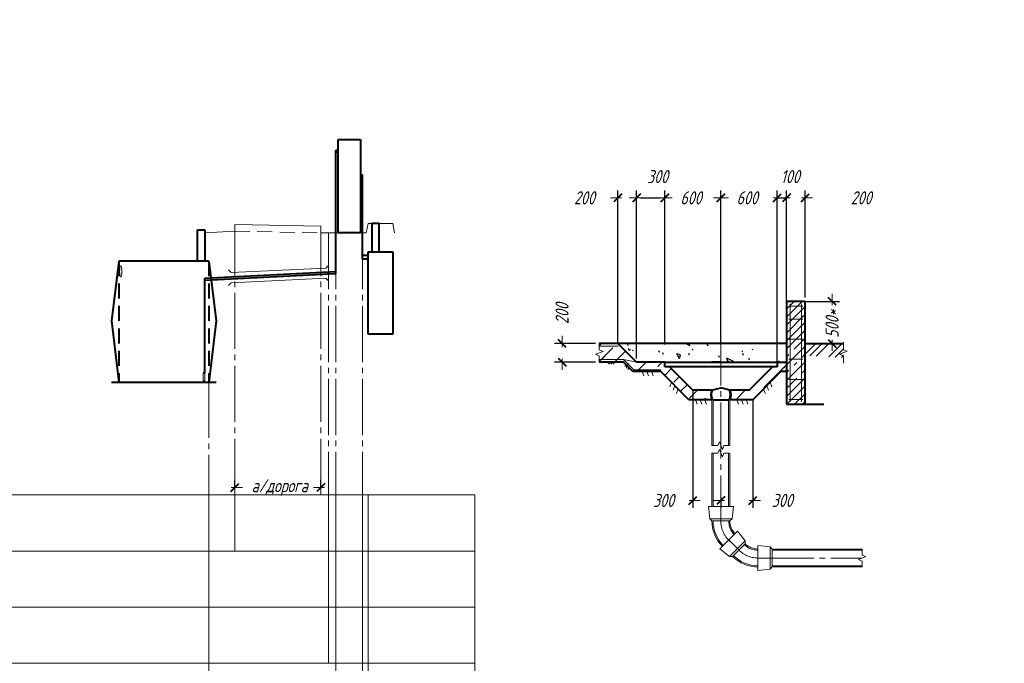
# Model space of a CAD drawing. Header units: millimetres. Extents: x 0 to 420, y 0 to 297.
# Tile 3 of 3: x 157 to 420, y 125 to 297. Entities that reach past the tile are written whole.
import ezdxf

# ---------------------------------------------------------------- set-up
doc = ezdxf.new("R2010")
doc.units = ezdxf.units.MM
for name, pattern in [('K5LT32771', [0]), ('K5LT32772', [0]), ('K5LT_AXLED', [19.5, 15, -1.5, 1.5, -1.5]), ('K5LT_BASIC', [0]), ('K5LT_DASHED', [6, 4, -2]), ('K5LT_DASHED_REINFORCED', [6, 4, -2]), ('K5LT_THIN', [0]), ('K5LT_THIN_INCLUDED_TO_HATCHING', [0])]:
    doc.linetypes.add(name, pattern=pattern)
doc.layers.add('узел А', color=7, linetype='Continuous')
doc.layers.add('форма профиля', color=7, linetype='Continuous')
doc.styles.add('KDIMTEXTSTYLE', font='GOST_AU.SHX', dxfattribs={"width": 0.96, "oblique": 15, "height": 5})
doc.dimstyles.new('KDIMSTYLE (1.00)', dxfattribs={"dimtxt": 5, "dimasz": 1, "dimexe": 2, "dimexo": 0, "dimgap": 1, "dimtad": 1, "dimtxsty": 'KDIMTEXTSTYLE', "dimsah": 1, "dimcen": 0, "dimdle": 1, "dimadec": 0, "dimazin": 0, "dimtfac": 0.667, "dimtmove": 0, "dimatfit": 3, "dimfxl": 0, "dimtvp": 1, "dimtolj": 1, "dimtzin": 0, "dimarcsym": 0})
pattern_1 = [(45, (0, 0), (-4.242640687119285, 4.242640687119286), [11, -5]), (45, (27.57716446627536, 27.57716446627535), (-4.242640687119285, 4.242640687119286), [1, -15]), (45, (14.8492424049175, 19.09188309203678), (-4.242640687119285, 4.242640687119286), [11, -5]), (45, (42.42640687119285, 46.66904755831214), (-4.242640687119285, 4.242640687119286), [1, -15])]

# ---------------------------------------------------------------- blocks, each defined once
blk = doc.blocks.new('KDIMARROW_03')
at = {"color": 0, "linetype": 'K5LT_BASIC', "lineweight": 40}
blk.add_line((-1.060500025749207, -1.060500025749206), (1.060500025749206, 1.060500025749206), dxfattribs=at)
at = {"color": 0, "linetype": 'K5LT_THIN', "lineweight": 18}
for q in [(-1, 0), (2, -2.449293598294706e-16)]:
    blk.add_line((0, 0), q, dxfattribs=at)
blk = doc.blocks.new('U25')
at = {"layer": 'узел А', "color": 7, "linetype": 'K5LT32771', "lineweight": 18}
for p, q in [((369.5678166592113, 210.4687908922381), (366.7556845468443, 207.6566587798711)), ((371.3355836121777, 210.4687908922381), (368.0067191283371, 207.1399264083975)), ((373.103350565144, 210.4687908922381), (369.6942661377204, 207.0597064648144)), ((373.069360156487, 206.8992665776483), (376.6388844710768, 210.4687908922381)), ((374.7569071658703, 206.8190466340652), (376.9655084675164, 209.0276479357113)), ((376.4444541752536, 206.7388266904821), (376.9655084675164, 207.2598809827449))]:
    blk.add_line(p, q, dxfattribs=at)
blk = doc.blocks.new('U37')
at = {"color": 5, "linetype": 'K5LT_BASIC', "lineweight": 40, "true_color": 0x0000ff}
for p, q in [((204.2850980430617, 240.7999999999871), (206.2850980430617, 240.7999999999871)), ((204.2850980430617, 232.4999999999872), (204.2850980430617, 240.7999999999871)), ((206.2850980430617, 240.7999999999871), (206.2850980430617, 232.4999999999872)), ((206.2850980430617, 232.4999999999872), (204.2850980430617, 232.4999999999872))]:
    blk.add_line(p, q, dxfattribs=at)
blk = doc.blocks.new('U38')
at = {"color": 5, "linetype": 'K5LT_BASIC', "lineweight": 40, "true_color": 0x0000ff}
for p, q in [((241.8850980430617, 264.9999999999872), (247.8850980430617, 264.9999999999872)), ((241.8850980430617, 239.9999999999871), (241.8850980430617, 264.9999999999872)), ((247.8850980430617, 264.9999999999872), (247.8850980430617, 239.9999999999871)), ((247.8850980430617, 239.9999999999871), (241.8850980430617, 239.9999999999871))]:
    blk.add_line(p, q, dxfattribs=at)
blk = doc.blocks.new('U39')
at = {"color": 5, "linetype": 'K5LT_BASIC', "lineweight": 40, "true_color": 0x0000ff}
for p, q in [((249.9000373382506, 234.9999999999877), (256.5000373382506, 234.9999999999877)), ((249.9000373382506, 212.9999999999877), (249.9000373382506, 234.9999999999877)), ((256.5000373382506, 234.9999999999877), (256.5000373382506, 212.9999999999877)), ((256.5000373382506, 212.9999999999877), (249.9000373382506, 212.9999999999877))]:
    blk.add_line(p, q, dxfattribs=at)
blk = doc.blocks.new('U40')
at = {"color": 5, "linetype": 'K5LT_BASIC', "lineweight": 40, "true_color": 0x0000ff}
for p, q in [((252.9000373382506, 242.4999999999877), (250.9000373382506, 242.4999999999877)), ((250.9000373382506, 242.4999999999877), (250.9000373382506, 234.9999999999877)), ((252.9000373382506, 234.9999999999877), (252.9000373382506, 242.4999999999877)), ((250.9000373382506, 234.9999999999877), (252.9000373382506, 234.9999999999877))]:
    blk.add_line(p, q, dxfattribs=at)
blk = doc.blocks.new('U41')
at = {"layer": 'узел А', "color": 5, "linetype": 'K5LT_BASIC', "lineweight": 40, "true_color": 0x0000ff}
for p, q in [((329.2146629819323, 204.2109021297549), (329.2146629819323, 205.4624798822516)), ((329.2146629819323, 205.4624798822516), (359.2525290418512, 205.4624798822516)), ((359.2525290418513, 205.4624798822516), (359.2525290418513, 204.210902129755)), ((359.2525290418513, 204.2109021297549), (329.2146629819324, 204.2109021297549))]:
    blk.add_line(p, q, dxfattribs=at)
blk = doc.blocks.new('U42')
at = {"layer": 'узел А', "color": 7, "linetype": 'K5LT_THIN_INCLUDED_TO_HATCHING', "lineweight": 18}
for p, q in [((376.9655084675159, 210.7942011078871), (376.9655085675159, 208.7993960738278)), ((377.9655085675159, 208.3993960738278), (375.9655085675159, 207.5993960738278)), ((376.9655085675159, 208.7993960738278), (377.9655085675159, 208.3993960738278)), ((375.9655085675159, 207.5993960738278), (376.9655084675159, 207.1993959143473)), ((376.9655084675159, 207.1993959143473), (376.9655084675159, 205.2045911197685))]:
    blk.add_line(p, q, dxfattribs=at)
blk = doc.blocks.new('U43')
at = {"layer": 'узел А', "color": 7, "linetype": 'K5LT_THIN_INCLUDED_TO_HATCHING', "lineweight": 18}
for p, q in [((343.4337228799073, 181.1646301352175), (343.8336569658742, 182.164656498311)), ((343.8336569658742, 182.164656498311), (344.6337887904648, 180.1647092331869)), ((341.8420991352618, 181.1645251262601), (343.4337228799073, 181.1646301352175)), ((344.6337887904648, 180.1647092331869), (345.0337229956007, 181.1647354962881)), ((345.0337229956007, 181.1647354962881), (346.6253465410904, 181.1648404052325))]:
    blk.add_line(p, q, dxfattribs=at)
blk = doc.blocks.new('U44')
at = {"layer": 'узел А', "color": 7, "linetype": 'K5LT_THIN_INCLUDED_TO_HATCHING', "lineweight": 18}
for p, q in [((341.8420991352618, 183.1645251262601), (343.4337228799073, 183.1646301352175)), ((343.4337228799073, 183.1646301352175), (343.8336569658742, 184.164656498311)), ((343.8336569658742, 184.164656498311), (344.6337887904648, 182.1647092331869)), ((344.6337887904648, 182.1647092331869), (345.0337229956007, 183.1647354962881)), ((345.0337229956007, 183.1647354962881), (346.6253465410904, 183.1648404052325))]:
    blk.add_line(p, q, dxfattribs=at)
blk = doc.blocks.new('U45')
at = {"layer": 'узел А', "color": 7, "linetype": 'K5LT_THIN_INCLUDED_TO_HATCHING', "lineweight": 18}
for p, q in [((381.9795247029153, 155.5246529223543), (381.9791562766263, 153.9340098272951)), ((382.9790635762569, 153.5337781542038), (380.978878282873, 152.7342415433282)), ((380.978878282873, 152.7342415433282), (381.978785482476, 152.3340097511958)), ((381.9791562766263, 153.9340098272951), (382.9790635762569, 153.5337781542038)), ((381.978785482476, 152.3340097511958), (381.978416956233, 150.7433668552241))]:
    blk.add_line(p, q, dxfattribs=at)
blk = doc.blocks.new('U46')
at = {"layer": 'узел А', "color": 7, "linetype": 'K5LT_THIN_INCLUDED_TO_HATCHING', "lineweight": 18}
for p, q in [((312.7145170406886, 208.3666729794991), (310.7128279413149, 207.5709087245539)), ((311.7189648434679, 210.4687908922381), (311.7153660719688, 208.7687890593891)), ((311.7153660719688, 208.7687890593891), (312.7145170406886, 208.3666729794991)), ((310.7128279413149, 207.5709087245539), (311.7119788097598, 207.1687925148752)), ((311.7119788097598, 207.1687925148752), (311.7083799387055, 205.4687908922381))]:
    blk.add_line(p, q, dxfattribs=at)
blk = doc.blocks.new('U47')
at = {"layer": 'узел А', "color": 5, "linetype": 'K5LT_BASIC', "lineweight": 40, "true_color": 0x0000ff}
for p, q in [((366.7556845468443, 221.7329906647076), (361.7556845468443, 221.7329906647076)), ((361.7556845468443, 221.7329906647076), (361.7556845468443, 194.2329906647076)), ((366.7556845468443, 194.2329906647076), (366.7556845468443, 221.7329906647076)), ((361.7556845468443, 194.2329906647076), (366.7556845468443, 194.2329906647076))]:
    blk.add_line(p, q, dxfattribs=at)
blk = doc.blocks.new('U48')
at = {"color": 5, "linetype": 'K5LT_BASIC', "lineweight": 40, "true_color": 0x0000ff}
for p, q in [((183.2850980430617, 232.4999999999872), (181.2850980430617, 216.5199999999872)), ((207.2850980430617, 232.4999999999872), (183.2850980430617, 232.4999999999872)), ((207.2850980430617, 232.4999999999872), (209.2850980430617, 216.5199999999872)), ((181.2850980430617, 216.5199999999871), (183.2850980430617, 200.0199999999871)), ((209.2850980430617, 216.5199999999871), (207.2850980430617, 200.0199999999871)), ((209.2850980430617, 200.0199999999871), (181.2850980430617, 200.0199999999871))]:
    blk.add_line(p, q, dxfattribs=at)
at = {"color": 5, "linetype": 'K5LT_DASHED_REINFORCED', "lineweight": 40, "true_color": 0x0000ff}
for p, q in [((183.2850980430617, 232.4999999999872), (183.2850980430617, 200.0199999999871)), ((207.2850980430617, 232.4999999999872), (207.2850980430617, 200.0199999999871))]:
    blk.add_line(p, q, dxfattribs=at)
blk = doc.blocks.new('U50')
at = {"color": 7, "linetype": 'K5LT_THIN', "lineweight": 18}
for p, q in [((206.2850980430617, 202.5199999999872), (205.7850980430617, 202.5199999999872)), ((205.7850980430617, 202.5199999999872), (205.7850980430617, 200.5199999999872)), ((205.7850980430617, 200.5199999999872), (206.2850980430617, 200.5199999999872)), ((206.2850980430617, 200.5199999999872), (206.2850980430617, 202.5199999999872))]:
    blk.add_line(p, q, dxfattribs=at)
blk.add_arc((206.0350980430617, 202.5199999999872), 0.25, 0, 180, dxfattribs=at)
blk = doc.blocks.new('U52')
at = {"layer": 'узел А', "color": 7, "linetype": 'K5LT_THIN', "lineweight": 18}
for p, q in [((366.1306845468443, 220.4829906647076), (362.3806845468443, 220.4829906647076)), ((362.7556845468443, 221.1079906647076), (362.7556845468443, 194.8579906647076)), ((365.7556845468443, 221.1079906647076), (365.7556845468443, 194.8579906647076)), ((366.1306845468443, 216.9829906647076), (362.3806845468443, 216.9829906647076)), ((366.1306845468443, 211.6079906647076), (362.3806845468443, 211.6079906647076)), ((366.1306845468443, 206.2329906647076), (362.3806845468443, 206.2329906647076)), ((366.1306845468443, 200.8579906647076), (362.3806845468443, 200.8579906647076)), ((366.1306845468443, 195.4829906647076), (362.3806845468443, 195.4829906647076))]:
    blk.add_line(p, q, dxfattribs=at)

msp = doc.modelspace()

# ---------------------------------------------------------------- hatches: boundary and pattern name
at = {"layer": 'узел А'}
h = msp.add_hatch(dxfattribs=at)
h.set_pattern_fill('Железобетон', style=0, pattern_type=0)
h.set_pattern_definition([(45, (0, 0), (-2.121320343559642, 2.121320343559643), []), (45, (-1.060660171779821, 1.060660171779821), (-2.121320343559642, 2.121320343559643), [10, -2, 1, -2])])
h.paths.add_polyline_path([(366.7619955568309, 209.2172131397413), (366.7556845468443, 194.2329906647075), (361.7556845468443, 194.2329906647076), (361.7556845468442, 221.7329906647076), (366.7556845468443, 221.7329906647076)])
h = msp.add_hatch(dxfattribs=at)
h.set_pattern_fill('Бетон', style=0, pattern_type=0)
h.set_pattern_definition(pattern_1)
h.paths.add_polyline_path([(335.6872885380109, 195.4498578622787), (328.1778220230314, 202.9593243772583), (320.6683555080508, 202.9593243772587), (318.1588889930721, 205.4687908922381), (311.7083799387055, 205.4687908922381), (311.6925744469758, 210.4687908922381), (316.6988854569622, 210.4687908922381), (321.7051964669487, 205.4624798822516), (329.2146629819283, 205.4624798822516), (329.2146629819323, 204.2109021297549), (330.4662407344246, 204.2109021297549), (336.7241294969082, 197.9530133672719), (341.7304405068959, 197.9530133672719), (341.7304405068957, 195.453542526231), (341.2298094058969, 195.4498578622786)])
h = msp.add_hatch(dxfattribs=at)
h.set_pattern_fill('Песок', style=0, pattern_type=0)
h.set_pattern_definition([(45, (7.071067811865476, 7.071067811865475), (-22.62741699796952, 22.62741699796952), [2, -30.00000381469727]), (135, (8.485281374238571, 8.48528137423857), (-22.62741699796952, -22.62741699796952), [2, -30.00000381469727]), (90, (7.071067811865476, 7.071067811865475), (-22.62700080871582, 22.62700080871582), [2.828000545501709, -42.42601013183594]), (65, (8.485281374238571, 8.48528137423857), (-29.0018491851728, 13.52378437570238), [2, -30.00000381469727]), (155, (9.33027376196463, 10.29759586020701), (-13.52378437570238, -29.0018491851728), [2, -30.00000381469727]), (110, (8.485281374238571, 8.48528137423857), (-29.00131575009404, 13.52353563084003), [2.828000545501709, -42.42601013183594]), (85, (15.55634918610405, 15.55634918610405), (-26.39915949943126, 2.309627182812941), [1.5, -25.00000381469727]), (175, (15.68716406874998, 17.05046592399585), (-2.309627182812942, -26.39915949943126), [1.5, -25.00000381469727]), (130, (15.55634918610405, 15.55634918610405), (-26.39869623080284, 2.309586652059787), [2.121000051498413, -35.35499954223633]), (105, (-17.34957148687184, -17.34957148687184), (-15.45481322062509, -4.141104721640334), [1, -15.00000190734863]), (195, (-17.6083725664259, -16.38366362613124), (4.141104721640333, -15.45481322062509), [1, -15.00000190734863]), (150, (-17.34957148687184, -17.34957148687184), (-15.45521159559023, -4.141211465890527), [1.414000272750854, -21.21300506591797]), (75.00000000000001, (8.881784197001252e-16, 14.14213562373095), (-15.45481322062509, 4.141104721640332), [1, -15.00000190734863]), (165, (0.2588012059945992, 15.1080436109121), (-4.141104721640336, -15.45481322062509), [1, -15.00000190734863]), (120, (8.881784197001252e-16, 14.14213562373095), (-15.45521159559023, 4.141211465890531), [1.414000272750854, -21.21300506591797]), (90, (0, 0), (-10, 7.000000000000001), [0.300000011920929, -10]), (70, (0, 0), (-2.988362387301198, 6.408563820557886), [0.300000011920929, -10]), (110, (0, 0), (-6.836951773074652, 7.089153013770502), [0.5, -12]), (115, (0, 0), (-8.034627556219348, 0.6669033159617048), [0.5, -7])])
h.paths.add_polyline_path([(316.6988854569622, 210.4687908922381), (361.7556845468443, 210.4687908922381), (361.7556845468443, 205.4624798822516), (359.2525290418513, 205.4624798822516), (329.2146629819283, 205.4624798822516), (321.7051964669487, 205.4624798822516)])
h = msp.add_hatch(dxfattribs=at)
h.set_pattern_fill('Бетон', style=0, pattern_type=0)
h.set_pattern_definition(pattern_1)
h.paths.add_polyline_path([(360.2893700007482, 202.9593243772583), (352.7799034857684, 195.4498578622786), (346.6254338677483, 195.4504884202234), (346.8526452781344, 197.6042544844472), (346.7367515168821, 197.9530133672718), (351.7430625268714, 197.9530133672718), (358.0009512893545, 204.2109021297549), (359.2525290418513, 204.2109021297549), (359.2525290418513, 205.4624798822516), (361.7556845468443, 205.4624798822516), (361.7556845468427, 202.9593243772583)])

# ---------------------------------------------------------------- linework, layer by layer
at = {"color": 5, "linetype": 'K5LT_BASIC', "lineweight": 40, "true_color": 0x0000ff}
for p, q in [((241.2850980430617, 262.0999999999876), (241.8850980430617, 262.0999999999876)), ((241.2850980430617, 229.1653262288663), (241.2850980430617, 262.0999999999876)), ((241.8850980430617, 261.5999999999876), (241.2850980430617, 261.5999999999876)), ((247.9000373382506, 255.4999999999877), (248.4000373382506, 255.4999999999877)), ((248.4000373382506, 232.9999999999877), (248.4000373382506, 255.4999999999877)), ((248.4000373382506, 254.4999999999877), (247.9000373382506, 254.4999999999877)), ((249.9000373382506, 233.9999999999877), (248.4000373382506, 233.9999999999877)), ((249.9000373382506, 232.9999999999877), (248.4000373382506, 232.9999999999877)), ((206.2850980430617, 227.9160012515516), (241.2850980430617, 229.6653262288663)), ((206.2850980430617, 227.4160012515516), (241.2850980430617, 229.1653262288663)), ((239.2850980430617, 229.5653648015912), (239.2850980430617, 229.0653648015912)), ((206.2850980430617, 202.5199999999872), (206.2850980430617, 227.9160012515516))]:
    msp.add_line(p, q, dxfattribs=at)
at = {"color": 7, "linetype": 'K5LT_THIN', "lineweight": 18}
for p, q in [((214.2850980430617, 240.4999999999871), (214.2850980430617, 242.2999999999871)), ((214.2850980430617, 242.2999999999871), (237.2850980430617, 241.7999999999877)), ((249.9000373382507, 242.4999999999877), (249.4000373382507, 239.9999999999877)), ((256.5000373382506, 242.4999999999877), (249.9000373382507, 242.4999999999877)), ((256.5000373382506, 242.4999999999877), (257.0000373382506, 239.9999999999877)), ((214.2850980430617, 240.4999999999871), (206.2850980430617, 239.9999999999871)), ((237.2850980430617, 239.9999999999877), (237.2850980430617, 241.7999999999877)), ((237.2850980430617, 239.9999999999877), (249.4000373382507, 239.9999999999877)), ((213.2850980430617, 229.4158469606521), (212.5779912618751, 230.1229537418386)), ((213.2850980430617, 229.4158469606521), (238.5850980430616, 230.6228811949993)), ((238.5850980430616, 230.6228811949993), (239.2922048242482, 231.3299879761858)), ((213.2850980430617, 226.7158469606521), (212.5779912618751, 226.0087401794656)), ((213.2850980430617, 226.7158469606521), (238.5850980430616, 227.9228811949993)), ((238.5850980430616, 227.9228811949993), (239.2922048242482, 227.2157744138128)), ((207.2850980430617, 169.9999999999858), (207.2850980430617, 69.59999999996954)), ((214.2850980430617, 169.9999999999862), (214.2850980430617, 154.9999999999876)), ((239.2850980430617, 169.9999999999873), (239.2850980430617, 124.9999999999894)), ((241.2850980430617, 169.9999999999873), (241.2850980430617, 79.99999999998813)), ((248.4000373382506, 169.9999999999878), (248.4000373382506, 79.99999999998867)), ((249.9000373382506, 169.9999999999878), (249.9000373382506, 79.99999999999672))]:
    msp.add_line(p, q, dxfattribs=at)
at = {"color": 30, "linetype": 'K5LT_AXLED', "lineweight": 18, "true_color": 0xff8000}
for p, q in [((214.2850980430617, 169.9999999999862), (214.2850980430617, 240.9999999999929)), ((237.2850980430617, 169.9999999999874), (237.2850980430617, 240.9999999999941)), ((239.2850980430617, 239.9999999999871), (239.2850980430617, 169.9999999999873)), ((241.2850980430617, 239.9999999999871), (241.2850980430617, 169.9999999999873)), ((248.4000373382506, 239.9999999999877), (248.4000373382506, 169.9999999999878)), ((207.2850980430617, 200.2199999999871), (207.2850980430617, 169.9999999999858))]:
    msp.add_line(p, q, dxfattribs=at)
at = {"color": 7, "linetype": 'K5LT_DASHED', "lineweight": 18}
msp.add_line((214.2850980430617, 240.4999999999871), (237.2850980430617, 239.9999999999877), dxfattribs=at)
at = {"color": 7, "linetype": 'K5LT_THIN', "lineweight": 18}
msp.add_ellipse((183.7850980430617, 229.7472908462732), major_axis=(9.18454765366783e-17, 1.5), ratio=0.1999999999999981, dxfattribs=at)
at = {"layer": 'узел А', "color": 30, "linetype": 'K5LT_AXLED', "lineweight": 18, "true_color": 0xff8000}
for p, q in [((344.2334977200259, 214.2021212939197), (344.2335960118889, 166.8791923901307)), ((344.2335960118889, 166.8791923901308), (344.2335960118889, 163.6156748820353)), ((346.3348477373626, 157.9565485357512), (348.642503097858, 155.6488931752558)), ((354.1299885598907, 153.133165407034), (381.9795247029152, 153.133165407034))]:
    msp.add_line(p, q, dxfattribs=at)
at = {"layer": 'узел А', "color": 5, "linetype": 'K5LT_BASIC', "lineweight": 40, "true_color": 0x0000ff}
for p, q in [((361.7556845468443, 210.4687908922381), (311.6925744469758, 210.4687908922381)), ((316.7556845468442, 210.4687908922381), (311.7189648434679, 210.4687908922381)), ((321.7051964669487, 205.4624798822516), (316.6988854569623, 210.468790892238)), ((366.7556845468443, 210.4687908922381), (376.9655084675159, 210.4687908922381)), ((318.1588889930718, 205.4687908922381), (311.7083799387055, 205.4687908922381)), ((320.6683555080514, 202.9593243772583), (318.1588889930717, 205.4687908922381)), ((329.2146629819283, 205.4624798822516), (321.7051964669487, 205.4624798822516)), ((344.2335960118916, 205.4624798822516), (341.7304405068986, 205.4624798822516)), ((359.2525290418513, 205.4624798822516), (361.7556845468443, 205.4624798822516)), ((328.1778220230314, 202.9593243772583), (320.6683555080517, 202.9593243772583)), ((335.6872885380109, 195.4498578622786), (328.1778220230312, 202.9593243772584)), ((336.7241294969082, 197.9530133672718), (330.4662407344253, 204.210902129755)), ((351.7430625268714, 197.9530133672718), (358.0009512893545, 204.2109021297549)), ((352.7799034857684, 195.4498578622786), (360.2893700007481, 202.9593243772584)), ((361.7556845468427, 202.9593243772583), (360.2893700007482, 202.9593243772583)), ((341.7304405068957, 197.9530133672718), (336.7241294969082, 197.9530133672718)), ((341.7304405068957, 197.9530133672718), (344.2335960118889, 198.6237318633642)), ((346.7367515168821, 197.9530133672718), (344.2335960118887, 198.6237318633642)), ((351.7430625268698, 197.9530133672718), (346.7367515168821, 197.9530133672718)), ((341.8421864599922, 195.4498578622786), (335.687288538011, 195.4498578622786)), ((342.1636639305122, 195.4498578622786), (346.2956738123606, 195.4498578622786)), ((352.7799034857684, 195.4498578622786), (346.6254338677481, 195.4504884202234)), ((366.7556845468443, 194.2329906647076), (371.7556845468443, 194.2329906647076))]:
    msp.add_line(p, q, dxfattribs=at)
at = {"layer": 'узел А', "color": 7, "linetype": 'K5LT_THIN', "lineweight": 18}
for p, q in [((316.7556845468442, 209.7187908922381), (311.7083799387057, 209.7187908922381)), ((318.1701506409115, 206.2187908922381), (311.7083799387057, 206.2187908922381)), ((313.9384678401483, 205.4687908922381), (314.4750626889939, 204.9321960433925)), ((314.5634678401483, 205.4687908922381), (315.1000626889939, 204.9321960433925)), ((315.1884678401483, 205.4687908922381), (315.7250626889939, 204.9321960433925)), ((318.1701506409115, 206.2187908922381), (320.9201506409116, 203.468790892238)), ((321.7556845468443, 205.468790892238), (318.1701506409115, 206.2187908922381)), ((318.5925918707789, 205.0350880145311), (318.5925918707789, 204.2762283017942)), ((319.0345336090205, 204.5931462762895), (319.0345336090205, 203.8342865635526)), ((319.476475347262, 204.1512045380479), (319.476475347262, 203.392344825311)), ((328.1778220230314, 203.459955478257), (320.918671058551, 203.459955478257)), ((323.1715110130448, 202.9593243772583), (323.5995758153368, 201.7832259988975)), ((324.4230887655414, 202.9593243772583), (324.8511535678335, 201.7832259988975)), ((325.6746665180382, 202.9593243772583), (326.1027313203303, 201.7832259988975)), ((331.0475561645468, 200.0895902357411), (330.6194913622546, 198.9134918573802)), ((357.4196358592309, 200.0895902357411), (357.847700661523, 198.9134918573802)), ((331.9325552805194, 199.2045911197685), (331.5044904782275, 198.0284927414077)), ((332.8175543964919, 198.3195920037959), (332.3894895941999, 197.143493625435)), ((355.6496376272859, 198.3195920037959), (356.077702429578, 197.143493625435)), ((356.5346367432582, 199.2045911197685), (356.9627015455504, 198.0284927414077)), ((337.4572867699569, 195.4498578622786), (337.8853515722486, 194.2737594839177)), ((338.7088645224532, 195.4498578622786), (339.1369293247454, 194.2737594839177)), ((339.9604422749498, 195.4498578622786), (340.3885070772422, 194.2737594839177)), ((341.8421864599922, 195.4498578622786), (341.8421113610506, 183.1645251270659)), ((342.1636639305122, 195.4498578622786), (342.1635888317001, 183.1645463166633)), ((346.2956738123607, 195.4498578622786), (346.2955987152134, 183.1648186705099)), ((346.6254338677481, 195.4504884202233), (346.6253587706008, 183.1654492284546)), ((348.5067497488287, 195.4498578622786), (348.9348145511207, 194.2737594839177)), ((349.7583275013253, 195.4498578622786), (350.1863923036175, 194.2737594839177)), ((351.0099052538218, 195.4498578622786), (351.437970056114, 194.2737594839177)), ((341.8420991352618, 181.1645251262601), (341.8420118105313, 166.8791923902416)), ((342.1635766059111, 181.1645463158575), (342.163489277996, 166.8786926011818)), ((346.2955864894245, 181.164818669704), (346.2954991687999, 166.880157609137)), ((346.6253465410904, 181.1648404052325), (346.6252592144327, 166.8791923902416)), ((340.8867734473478, 166.8791923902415), (341.2559931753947, 163.6156748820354)), ((340.8867734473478, 166.8791923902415), (347.5802219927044, 166.8791923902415)), ((347.5802219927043, 166.8791923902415), (347.2110022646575, 163.6156748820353)), ((341.2559931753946, 163.6156748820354), (341.8420118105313, 163.0296562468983)), ((341.2559931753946, 163.6156748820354), (347.2110022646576, 163.6156748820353)), ((347.2110022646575, 163.6156748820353), (346.6249836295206, 163.0296562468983)), ((341.8420118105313, 163.0296562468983), (346.6249836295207, 163.0296562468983)), ((343.9682868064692, 155.5899876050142), (348.7012696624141, 160.3229704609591)), ((348.7012696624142, 160.3229704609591), (350.7478472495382, 157.7542373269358)), ((343.9682868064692, 155.5899876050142), (346.5370199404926, 153.5434100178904)), ((346.5370199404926, 153.5434100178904), (350.747847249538, 157.7542373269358)), ((347.3657754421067, 153.5434100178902), (350.7478472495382, 156.9254818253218)), ((350.7478472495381, 157.7542373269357), (350.7478472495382, 156.9254818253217)), ((354.12998855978, 149.7863428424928), (354.1299885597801, 156.4797913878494)), ((354.12998855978, 156.4797913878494), (357.3935060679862, 156.1105716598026)), ((357.3935060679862, 150.1555625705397), (357.3935060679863, 156.1105716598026)), ((357.3935060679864, 156.1105716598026), (357.9795247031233, 155.5245530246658)), ((357.9795247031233, 155.5245530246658), (381.9795247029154, 155.5246529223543)), ((357.9795247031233, 150.7415812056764), (357.9795247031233, 155.5245530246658)), ((346.5370199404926, 153.5434100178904), (347.3657754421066, 153.5434100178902)), ((357.9793766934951, 155.2051380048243), (381.9793766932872, 155.2052379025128)), ((354.12998855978, 149.7863428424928), (357.3935060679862, 150.1555625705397)), ((357.3935060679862, 150.1555625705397), (357.9795247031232, 150.7415812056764)), ((357.9774580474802, 151.0645671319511), (381.9774580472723, 151.0646670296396)), ((357.9784169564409, 150.7432669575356), (381.9784169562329, 150.7433668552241))]:
    msp.add_line(p, q, dxfattribs=at)
at = {"layer": 'узел А', "color": 5, "linetype": 'K5LT_BASIC', "lineweight": 40, "true_color": 0x0000ff}
for centre, radius, start, end in [((344.0191162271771, 196.7011935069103), 2.510948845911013, 150.0962452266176, 209.8910096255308), ((344.4221786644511, 196.6942283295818), 2.530063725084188, 330.5552257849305, 29.8367837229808)]:
    msp.add_arc(centre, radius, start, end, dxfattribs=at)
at = {"layer": 'узел А', "color": 7, "linetype": 'K5LT_THIN', "lineweight": 18}
for centre, radius, start, end in [((344.387697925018, 196.7143183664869), 2.55835642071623, 148.5170422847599, 209.6201222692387), ((344.0716398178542, 196.7143183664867), 2.558356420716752, 330.3798777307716, 31.4829577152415), ((351.4079554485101, 163.0296562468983), 9.565943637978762, 180, 224.9999999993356), ((351.4079554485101, 163.0296562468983), 9.249358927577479, 180, 224.9999999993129), ((351.4079554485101, 163.0296562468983), 5.099556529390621, 180, 224.9999999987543), ((351.4079554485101, 163.0296562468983), 4.782971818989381, 180, 224.999999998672), ((354.1299885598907, 160.3076231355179), 5.099556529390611, 224.9999999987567, 269.9999999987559), ((354.1299885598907, 160.3076231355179), 4.78297220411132, 224.9988271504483, 269.9999999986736), ((354.1299885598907, 160.3076231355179), 9.565943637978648, 224.9999999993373, 269.9999999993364), ((354.1299885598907, 160.3076231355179), 9.249358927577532, 224.9999999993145, 269.9999999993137)]:
    msp.add_arc(centre, radius, start, end, dxfattribs=at)
at = {"layer": 'узел А', "color": 30, "linetype": 'K5LT_AXLED', "lineweight": 18, "true_color": 0xff8000}
for centre, radius, start, end in [((351.4079554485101, 163.0296562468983), 7.198253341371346, 175.3303122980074, 229.6600676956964), ((354.1299885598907, 160.3076231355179), 7.174457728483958, 220.3147897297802, 269.9999999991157)]:
    msp.add_arc(centre, radius, start, end, dxfattribs=at)
at = {"layer": 'форма профиля', "color": 7, "linetype": 'K5LT32772', "lineweight": 20}
for p, q in [((20, 169.999999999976), (278.4000373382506, 169.9999999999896)), ((278.4000373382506, 154.9999999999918), (20, 154.999999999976)), ((278.4000373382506, 139.9999999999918), (20, 139.9999999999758)), ((278.4000373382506, 124.9999999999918), (20, 124.999999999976))]:
    msp.add_line(p, q, dxfattribs=at)
at = {"layer": 'форма профиля', "color": 7, "linetype": 'K5LT_THIN', "lineweight": 18}
msp.add_line((278.4000373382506, 169.9999999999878), (278.4000373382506, 69.99999999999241), dxfattribs=at)

# ---------------------------------------------------------------- block references
for name in ['U38', 'U40', 'U37', 'U39', 'U48', 'U50']:
    msp.add_blockref(name, (0, 0))
at = {"layer": 'узел А'}
for name in ['U47', 'U52', 'U42', 'U46', 'U25', 'U41', 'U44', 'U43', 'U45']:
    msp.add_blockref(name, (0, 0), dxfattribs=at)

# ---------------------------------------------------------------- dimensions: what is measured, and where the dimension line sits
at = {"color": 7}
msp.add_linear_dim(base=(214.2850980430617, 171.9999999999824), p1=(237.2850980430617, 169.9999999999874), p2=(214.2850980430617, 169.9999999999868), location=(226.2850980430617, 171.9999999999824), text='\\H3.5;\\W0.96;\\Q15;\\H3.5;\\W0.96;\\Q15;\\Q15;а/дорога', dimstyle='KDIMSTYLE (1.00)', override={"dimexo": 2, "dimblk1": 'KDIMARROW_03', "dimblk2": 'KDIMARROW_03', "dimse1": 0, "dimse2": 0, "dimclrt": 7, "dimtolj": 1}, dxfattribs=at).render()
at = {"layer": 'узел А', "color": 7}
for base, p1, p2, location, text, override in [((329.2146629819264, 249.3939996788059), (321.7051964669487, 205.4624798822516), (329.2146629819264, 209.2172131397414), (327.2858215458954, 255.0724324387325), '\\H3.5;\\W0.96;\\Q15;\\H3.5;\\W0.96;\\Q15;\\Q15;300', {"dimexo": 1, "dimtoh": 1, "dimblk1": 'KDIMARROW_03', "dimblk2": 'KDIMARROW_03', "dimse1": 0, "dimse2": 0, "dimclrt": 7, "dimtmove": 1, "dimtolj": 1}), ((361.7556845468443, 249.393999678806), (359.2525290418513, 204.2109021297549), (361.7556845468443, 219.2298351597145), (362.7556845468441, 255.0724324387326), '\\H3.5;\\W0.96;\\Q15;\\H3.5;\\W0.96;\\Q15;\\Q15;100', {"dimexo": 1, "dimtoh": 1, "dimblk1": 'KDIMARROW_03', "dimblk2": 'KDIMARROW_03', "dimse1": 0, "dimse2": 0, "dimclrt": 7, "dimtmove": 1, "dimtolj": 1}), ((321.7051964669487, 249.393999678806), (316.6988854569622, 209.4897877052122), (321.7051964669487, 208.4662664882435), (307.7281356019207, 249.393999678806), '\\H3.5;\\W0.96;\\Q15;\\H3.5;\\W0.96;\\Q15;\\Q15;200', {"dimexo": 1, "dimblk1": 'KDIMARROW_03', "dimblk2": 'KDIMARROW_03', "dimse1": 0, "dimse2": 0, "dimclrt": 7, "dimtolj": 1}), ((344.2335960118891, 249.3939996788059), (329.2146629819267, 209.2172131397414), (344.2335960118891, 209.2172131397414), (336.2335960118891, 249.3939996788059), '\\H3.5;\\W0.96;\\Q15;\\H3.5;\\W0.96;\\Q15;\\Q15;600', {"dimexo": 1, "dimblk1": 'KDIMARROW_03', "dimblk2": 'KDIMARROW_03', "dimse1": 0, "dimse2": 0, "dimclrt": 7, "dimtolj": 1}), ((359.2525290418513, 249.3939996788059), (344.2335960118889, 209.2172131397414), (359.2525290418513, 209.2172131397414), (351.2525290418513, 249.3939996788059), '\\H3.5;\\W0.96;\\Q15;\\H3.5;\\W0.96;\\Q15;\\Q15;600', {"dimexo": 1, "dimblk1": 'KDIMARROW_03', "dimblk2": 'KDIMARROW_03', "dimse1": 0, "dimse2": 0, "dimclrt": 7, "dimtolj": 1}), ((366.7556845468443, 249.3939996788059), (361.7556845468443, 221.7329906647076), (366.7556845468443, 221.7329906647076), (381.7264344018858, 249.3939996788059), '\\H3.5;\\W0.96;\\Q15;\\H3.5;\\W0.96;\\Q15;\\Q15;200', {"dimexo": 1, "dimblk1": 'KDIMARROW_03', "dimblk2": 'KDIMARROW_03', "dimse1": 0, "dimse2": 0, "dimclrt": 7, "dimtolj": 1}), ((336.7241294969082, 168.5223473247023), (344.2335960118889, 169.2936403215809), (336.7241294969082, 197.9530133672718), (328.89228588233, 168.5223473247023), '\\H3.5;\\W0.96;\\Q15;\\H3.5;\\W0.96;\\Q15;\\Q15;300', {"dimexo": 0, "dimblk1": 'KDIMARROW_03', "dimblk2": 'KDIMARROW_03', "dimse1": 0, "dimse2": 0, "dimclrt": 7, "dimtolj": 1}), ((352.7799034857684, 168.5223473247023), (344.2335960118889, 169.2936403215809), (352.7799034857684, 195.4498578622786), (360.6117471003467, 168.5223473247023), '\\H3.5;\\W0.96;\\Q15;\\H3.5;\\W0.96;\\Q15;\\Q15;300', {"dimexo": 0, "dimblk1": 'KDIMARROW_03', "dimblk2": 'KDIMARROW_03', "dimse1": 0, "dimse2": 0, "dimclrt": 7, "dimtolj": 1})]:
    msp.add_linear_dim(base=base, p1=p1, p2=p2, location=location, text=text, dimstyle='KDIMSTYLE (1.00)', override=override, dxfattribs=at).render()
for base, p1, p2, location, text, override in [((301.7573857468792, 210.4687908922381), (311.7083799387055, 205.4687908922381), (311.7189648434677, 210.4687908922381), (301.7573857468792, 218.4395407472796), '\\H3.5;\\W0.96;\\Q15;\\H3.5;\\W0.96;\\Q15;\\Q15;200', {"dimexo": 1, "dimblk1": 'KDIMARROW_03', "dimblk2": 'KDIMARROW_03', "dimse1": 0, "dimse2": 0, "dimclrt": 7, "dimtolj": 1}), ((373.9563509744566, 221.7329906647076), (366.7556845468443, 210.4687908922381), (366.7556845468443, 221.7329906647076), (373.9563509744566, 215.7329906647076), '\\H3.5;\\W0.96;\\Q15;\\H3.5;\\W0.96;\\Q15;\\Q15;500*', {"dimexo": 0, "dimblk1": 'KDIMARROW_03', "dimblk2": 'KDIMARROW_03', "dimse1": 0, "dimse2": 0, "dimclrt": 7, "dimtolj": 1})]:
    msp.add_linear_dim(base=base, p1=p1, p2=p2, angle=90, location=location, text=text, dimstyle='KDIMSTYLE (1.00)', override=override, dxfattribs=at).render()

doc.saveas('drawing.dxf')
